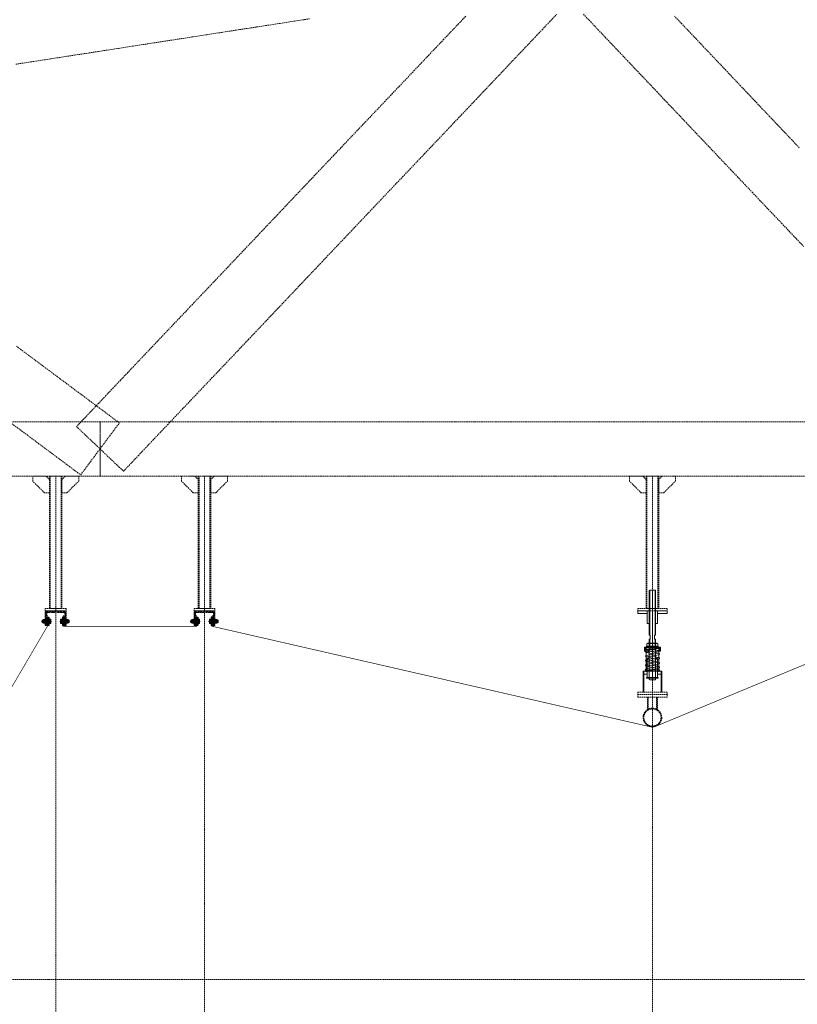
# Model space of a CAD drawing. Header units: millimetres. Extents: x -176817 to 571382, y -58489 to 156123.
# Tile 164 of 256: x 140276 to 143998, y -28065 to -23354. Entities that reach past the tile are written whole.
import ezdxf

# ---------------------------------------------------------------- set-up
doc = ezdxf.new("R2010")
doc.units = ezdxf.units.MM
doc.header["$LTSCALE"] = 0.2
for name, pattern in [('AM_ISO02W050', [7.5, 6, -1.5]), ('AM_ISO02W050x2', [3.75, 3, -0.75]), ('AM_ISO08W050', [18, 12, -1.5, 3, -1.5]), ('AM_ISO08W050x2', [9, 6, -0.75, 1.5, -0.75]), ('HIDDEN', [9.525, 6.35, -3.175])]:
    doc.linetypes.add(name, pattern=pattern)
doc.layers.get('Defpoints').update_dxf_attribs({"lineweight": 13})
for name, color, linetype, lineweight in [('-A Siatka', 30, 'Continuous', 35), ('-AAA Podkład', 252, 'Continuous', 13), ('-AAA Widok', 2, 'Continuous', 30), ('-AAA Wymiar', 1, 'Continuous', 18), ('AM_0N', 7, 'Continuous', 13), ('AM_3N', 6, 'AM_ISO02W050', 13), ('AM_4N', 3, 'Continuous', 13), ('AM_7N', 4, 'AM_ISO08W050', 13), ('AM_8', 1, 'Continuous', 13)]:
    doc.layers.add(name, color=color, linetype=linetype, lineweight=lineweight)
doc.styles.get("Standard").update_dxf_attribs({"font": 'arial.ttf'})
doc.dimstyles.new('STANDARD-100', dxfattribs={"dimscale": 100, "dimtxt": 2, "dimasz": 2, "dimexe": 0, "dimexo": 0, "dimgap": 0.6, "dimtad": 1, "dimdec": 0, "dimzin": 12, "dimdsep": 46, "dimtxsty": 'Standard', "dimcen": 1, "dimclrd": 256, "dimclre": 256, "dimclrt": 2, "dimadec": 0, "dimazin": 0, "dimtfac": 1, "dimtdec": 0, "dimtmove": 0, "dimatfit": 3, "dimfxl": 0, "dimtolj": 1, "dimtzin": 0, "dimarcsym": 0})

# ---------------------------------------------------------------- blocks, each defined once
blk = doc.blocks.new('*U1058')
at = {"layer": 'AM_0N'}
for p, q in [((5.7, -1), (-5.6, -1)), ((-5.6, -1), (-5.6, -1.6)), ((5.7, -1.6), (-5.6, -1.6)), ((-5.6, -1.6), (-2.4, -4.9)), ((-3, -6.3), (-2.4, -5.7)), ((3, -6.3), (-3, -6.3)), ((-3, -20.4), (-3, -6.3)), ((3, -20.4), (-3, -20.4)), ((-2.4, -21), (-3, -20.4)), ((2.4, -4.9), (-2.4, -4.9)), ((-2.4, -5.7), (-2.4, -4.9)), ((-2.4, -21), (2.4, -21)), ((5.7, -1.6), (2.4, -4.9)), ((2.4, -5.7), (2.4, -4.9)), ((3, -6.3), (2.4, -5.7)), ((2.4, -21), (3, -20.4)), ((3, -20.4), (3, -6.3)), ((5.7, -1.6), (5.7, -1))]:
    blk.add_line(p, q, dxfattribs=at)
at = {"layer": 'AM_3N', "linetype": 'AM_ISO02W050x2'}
for p, q in [((-3.4, -1), (0, -5.4)), ((-0.7, -4.4), (-0.7, -1)), ((0.7, -4.4), (-0.7, -4.4)), ((3.4, -1), (0, -5.4)), ((0.7, -4.4), (0.7, -1))]:
    blk.add_line(p, q, dxfattribs=at)
at = {"layer": 'AM_4N'}
for p, q in [((-2.4, -5.7), (-2.4, -6.3)), ((-2.4, -6.3), (-2.4, -21)), ((2.4, -5.7), (2.4, -6.3)), ((2.4, -6.3), (2.4, -21))]:
    blk.add_line(p, q, dxfattribs=at)
at = {"layer": 'AM_7N', "linetype": 'AM_ISO08W050x2'}
blk.add_line((0, 2), (0, -24), dxfattribs=at)
blk = doc.blocks.new('*U1059')
at = {"layer": 'AM_0N'}
for p, q in [((6, -12), (-6, -12)), ((-6, -12), (-6, -13.6)), ((-6, -13.6), (6, -13.6)), ((6, -13.6), (6, -12))]:
    blk.add_line(p, q, dxfattribs=at)
at = {"layer": 'AM_7N', "linetype": 'AM_ISO08W050x2'}
blk.add_line((0, -16.6), (0, -9), dxfattribs=at)
blk = doc.blocks.new('*U1060')
at = {"layer": 'AM_0N'}
for p, q in [((-5.8, -14.4), (-4.4, -13.6)), ((-5.8, -14.4), (-5.8, -18)), ((-5.8, -18), (-4.4, -18.8)), ((4.5, -13.6), (-4.4, -13.6)), ((4.5, -18.8), (-4.4, -18.8)), ((-2.9, -14.4), (-2.9, -18)), ((2.9, -14.4), (2.9, -18)), ((5.8, -14.4), (4.5, -13.6)), ((5.8, -18), (4.5, -18.8)), ((5.8, -14.4), (5.8, -18))]:
    blk.add_line(p, q, dxfattribs=at)
for centre, radius, start, end in [((-4.3, -16.5), 2.55, 55.5615, 115.5615), ((-4.3, -15.9), 2.55, 244.4385, 304.4385), ((0, -23.5), 9.54, 72.383, 107.617), ((0, -8.9), 9.54, 252.383, 287.617), ((4.3, -16.5), 2.55, 64.4385, 124.4385), ((4.3, -15.9), 2.55, 235.5615, 295.5615)]:
    blk.add_arc(centre, radius, start, end, dxfattribs=at)
at = {"layer": 'AM_7N', "linetype": 'AM_ISO08W050x2'}
blk.add_line((0, -10.6), (0, -21.8), dxfattribs=at)
blk = doc.blocks.new('okucie')
at = {"layer": 'AM_8'}
h = blk.add_hatch(dxfattribs=at)
h.set_pattern_fill('ANSI31', color=256, scale=0.5, style=0)
h.set_pattern_definition([(45, (-21727.3335, 85443.8012), (-1.122532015, 1.122532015), [])])
h.paths.add_polyline_path([(-3.5, -5), (-3.5, -3.8), (-6.3, -1), (-20, -1), (-20, -5)])
h.paths.add_polyline_path([(20, -5), (20, -1), (6.3, -1), (3.5, -3.8), (3.5, -5)])
h = blk.add_hatch(dxfattribs=at)
h.set_pattern_fill('ANSI31', color=256, scale=0.5, angle=90, style=0)
h.set_pattern_definition([(135, (-21776.6445, 85446.8), (-1.122532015, -1.122532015), [])])
h.paths.add_polyline_path([(-3.5, -8), (-20, -8), (-20, -12), (-3.5, -12)])
h.paths.add_polyline_path([(20, -8), (3.5, -8), (3.5, -12), (6, -12), (20, -12)])
at = {"layer": '-AAA Widok'}
for p, q in [((-3.5, -3.8, 0), (3.5, -3.8, 0)), ((-3.5, -12, 0), (-3.5, -8)), ((3.5, -12, 0), (3.5, -8))]:
    blk.add_line(p, q, dxfattribs=at)
for points in [[(-20, -5), (20, -5), (20, -1), (-20, -1)], [(-20, -12), (20, -12), (20, -8), (-20, -8)]]:
    blk.add_lwpolyline(points, close=True, dxfattribs=at)
at = {"layer": '-AAA Widok', "elevation": 0}
blk.add_lwpolyline([(-20, -5), (20, -5), (20, -1), (-20, -1)], close=True, dxfattribs=at)
for points in [[(-6.3, -1), (-3.5, -3.8), (-3.5, -5)], [(6.3, -1), (3.5, -3.8), (3.5, -5)]]:
    blk.add_lwpolyline(points, dxfattribs=at)
at = {"layer": '-AAA Wymiar'}
for p, q in [((-20, -8), (-20, -5)), ((20, -8), (20, -5))]:
    blk.add_line(p, q, dxfattribs=at)
at = {"layer": 'AM_0N'}
for name in ['*U1058', '*U1059', '*U1060']:
    blk.add_blockref(name, (0, 0), dxfattribs=at)
blk = doc.blocks.new('*U1065')
at = {"layer": 'AM_0N'}
for p, q in [((-33, 4.1), (-32.1, 5)), ((-33, 4.1), (-33, -4.1)), ((-2.5, 5), (-32.1, 5)), ((-32.1, 5), (-32.1, -5)), ((-2.5, 5), (-2.5, -5)), ((-2.5, 5), (-1.6, 4.6)), ((2, 4.6), (-1.6, 4.6)), ((2, 4.6), (2, 7.7)), ((2.6, 7.7), (2, 7.7)), ((2, -4.6), (2, 4.6)), ((7.6, 9.8), (2.6, 9.8)), ((2.6, 9.8), (2.6, 7.7)), ((2.6, 7.7), (2.6, -7.7)), ((7.6, 4.9), (2.6, 4.9)), ((7.6, 9.8), (8.4, 8.5)), ((8.4, -8.5), (8.4, 8.5)), ((-32.1, -5), (-33, -4.1)), ((-2.5, -5), (-32.1, -5)), ((-2.5, -5), (-1.6, -4.6)), ((2, -4.6), (-1.6, -4.6)), ((2, -7.7), (2, -4.6)), ((2.6, -7.7), (2, -7.7)), ((7.6, -4.9), (2.6, -4.9)), ((2.6, -7.7), (2.6, -9.8)), ((7.6, -9.8), (2.6, -9.8)), ((7.6, -9.8), (8.4, -8.5))]:
    blk.add_line(p, q, dxfattribs=at)
for centre, radius, start, end in [((4.1, 7.4), 4.34, 325.5531, 25.5531), ((-7.8, 0), 16.2, 342.3875, 17.6125), ((4.1, -7.4), 4.34, 334.4469, 34.4469)]:
    blk.add_arc(centre, radius, start, end, dxfattribs=at)
at = {"layer": 'AM_4N'}
for p, q in [((-2.5, 4.1), (-33, 4.1)), ((-2.5, 4.1), (-1.6, 4.6)), ((-2.5, -4.1), (-33, -4.1)), ((-2.5, -4.1), (-1.6, -4.6))]:
    blk.add_line(p, q, dxfattribs=at)
at = {"layer": 'AM_7N', "linetype": 'AM_ISO08W050x2'}
blk.add_line((11.4, 0), (-36, 0), dxfattribs=at)
blk = doc.blocks.new('*U1066')
at = {"layer": 'AM_0N'}
for p, q in [((-20, 10), (-20, -10)), ((-18, 10), (-20, 10)), ((-18, -10), (-18, 10)), ((-20, -10), (-18, -10))]:
    blk.add_line(p, q, dxfattribs=at)
at = {"layer": 'AM_7N', "linetype": 'AM_ISO08W050x2'}
blk.add_line((-15, 0), (-23, 0), dxfattribs=at)
blk = doc.blocks.new('*U1067')
at = {"layer": 'AM_0N'}
for p, q in [((-27.3, 9.2), (-28.4, 7.3)), ((-28.4, -7.3), (-28.4, 7.3)), ((-21.1, 9.2), (-27.3, 9.2)), ((-21.1, 4.6), (-27.3, 4.6)), ((-21.1, 9.2), (-20, 7.3)), ((-20, -7.3), (-20, 7.3)), ((-27.3, -9.2), (-28.4, -7.3)), ((-21.1, -4.6), (-27.3, -4.6)), ((-21.1, -9.2), (-27.3, -9.2)), ((-21.1, -9.2), (-20, -7.3))]:
    blk.add_line(p, q, dxfattribs=at)
for centre, radius, start, end in [((-23.9, 6.9), 4.08, 154.4385, 214.4385), ((-12.7, 0), 15.3, 162.383, 197.617), ((-24.5, 6.9), 4.08, 325.5615, 25.5615), ((-35.7, 0), 15.3, 342.383, 17.617), ((-23.9, -6.9), 4.08, 145.5615, 205.5615), ((-24.5, -6.9), 4.08, 334.4385, 34.4385)]:
    blk.add_arc(centre, radius, start, end, dxfattribs=at)
at = {"layer": 'AM_7N', "linetype": 'AM_ISO08W050x2'}
blk.add_line((-17, 0), (-31.4, 0), dxfattribs=at)
blk = doc.blocks.new('*U1068')
at = {"layer": 'AM_0N'}
for p, q in [((0, 10), (0, -10)), ((2, 10), (0, 10)), ((2, -10), (2, 10)), ((0, -10), (2, -10))]:
    blk.add_line(p, q, dxfattribs=at)
at = {"layer": 'AM_7N', "linetype": 'AM_ISO08W050x2'}
blk.add_line((5, 0), (-3, 0), dxfattribs=at)
blk = doc.blocks.new('Okucie+śruba')
at = {"layer": '-AAA Widok', "color": 42, "xscale": -1, "rotation": 90}
blk.add_blockref('okucie', (-12, 0), dxfattribs=at)
at = {"layer": 'AM_0N', "color": 42}
for name in ['*U1065', '*U1067', '*U1066', '*U1068']:
    blk.add_blockref(name, (0, 0), dxfattribs=at)
blk = doc.blocks.new('Profil rev.B')
at = {"layer": '-A Siatka', "linetype": 'HIDDEN', "const_width": 3, "elevation": 0}
for points in [[(652, 1112.9), (652, 1062.9), (25.1, -5.5), (-30, -5.5)], [(1364, 1112.9), (1364, 1059.1), (727, 1059.1), (727, 1059.1), (727, 1112.9)]]:
    blk.add_lwpolyline(points, dxfattribs=at)
blk.add_lwpolyline([(1439, 1112.9), (1439, 1059.1), (3539.7, 577.6, 0.125183), (3555.4, 578.4), (4714.1, 1058.5), (4714.1, 1112.9)], format="xyb", dxfattribs=at)
at = {"layer": '-AAA Wymiar'}
for p in [(657.5, 1082.9, 0), (1369.5, 1082.9, 0)]:
    blk.add_blockref('Okucie+śruba', p, dxfattribs=at)
at = {"layer": '-AAA Wymiar', "xscale": -1}
for p in [(721.5, 1082.9, 0), (1433.5, 1082.9, 0)]:
    blk.add_blockref('Okucie+śruba', p, dxfattribs=at)
blk = doc.blocks.new('*D893')
at = {"layer": '-AAA Podkład', "linetype": 'HIDDEN', "lineweight": -2, "ltscale": 5, "transparency": 16777216}
for p, q in [((5450, -43856.9), (5450, -46507.2)), ((4244, -44409.3), (4244, -46507.2)), ((5250, -46507.2), (4444, -46507.2))]:
    blk.add_line(p, q, dxfattribs=at)
at = {"layer": '-AAA Podkład', "linetype": 'HIDDEN', "ltscale": 5, "transparency": 16777216}
for points in [[(4444, -46473.9), (4444, -46540.5), (4244, -46507.2)], [(5250, -46473.9), (5250, -46540.5), (5450, -46507.2)]]:
    blk.add_solid(points, dxfattribs=at)
at = {"layer": 'Defpoints', "color": 0, "linetype": 'HIDDEN', "ltscale": 5, "transparency": 16777216}
for p in [(5450, -43856.9, 0), (4244, -44409.3), (4244, -46507.2)]:
    blk.add_point(p, dxfattribs=at)
at = {"layer": '-AAA Podkład', "color": 2, "linetype": 'HIDDEN', "ltscale": 5, "transparency": 16777216, "insert": (4847, -46345.1), "char_height": 200, "attachment_point": 5}
blk.add_mtext('\\A1;1206', dxfattribs=at)
blk = doc.blocks.new('*D894')
at = {"layer": '-AAA Podkład', "linetype": 'HIDDEN', "lineweight": -2, "ltscale": 5, "transparency": 16777216}
for p, q in [((2099.9, -43856.9), (2099.9, -46507.2)), ((4244, -44409.3), (4244, -46507.2)), ((4044, -46507.2), (2299.9, -46507.2))]:
    blk.add_line(p, q, dxfattribs=at)
at = {"layer": '-AAA Podkład', "linetype": 'HIDDEN', "ltscale": 5, "transparency": 16777216}
for points in [[(2299.9, -46473.9), (2299.9, -46540.5), (2099.9, -46507.2)], [(4044, -46473.9), (4044, -46540.5), (4244, -46507.2)]]:
    blk.add_solid(points, dxfattribs=at)
at = {"layer": 'Defpoints', "color": 0, "linetype": 'HIDDEN', "ltscale": 5, "transparency": 16777216}
for p in [(2099.9, -43856.9, 0), (4244, -44409.3), (2099.9, -46507.2)]:
    blk.add_point(p, dxfattribs=at)
at = {"layer": '-AAA Podkład', "color": 2, "linetype": 'HIDDEN', "ltscale": 5, "transparency": 16777216, "insert": (3171.9, -46346.8), "char_height": 200, "attachment_point": 5}
blk.add_mtext('\\A1;2144', dxfattribs=at)
blk = doc.blocks.new('*D895')
at = {"layer": '-AAA Podkład', "linetype": 'HIDDEN', "lineweight": -2, "ltscale": 5, "transparency": 16777216}
for p, q in [((1387.9, -43848.5), (1387.9, -46507.2)), ((2099.9, -43856.9), (2099.9, -46507.2)), ((1899.9, -46507.2), (1587.9, -46507.2))]:
    blk.add_line(p, q, dxfattribs=at)
at = {"layer": '-AAA Podkład', "linetype": 'HIDDEN', "ltscale": 5, "transparency": 16777216}
for points in [[(1587.9, -46473.9), (1587.9, -46540.5), (1387.9, -46507.2)], [(1899.9, -46473.9), (1899.9, -46540.5), (2099.9, -46507.2)]]:
    blk.add_solid(points, dxfattribs=at)
at = {"layer": 'Defpoints', "color": 0, "linetype": 'HIDDEN', "ltscale": 5, "transparency": 16777216}
for p in [(1387.9, -43848.5, 0), (2099.9, -43856.9, 0), (1387.9, -46507.2)]:
    blk.add_point(p, dxfattribs=at)
at = {"layer": '-AAA Podkład', "color": 2, "linetype": 'HIDDEN', "ltscale": 5, "transparency": 16777216, "insert": (1743.9, -46346.8), "char_height": 200, "attachment_point": 5}
blk.add_mtext('\\A1;712', dxfattribs=at)
blk = doc.blocks.new('*U1083')
at = {"layer": 'AM_0N'}
for p, q in [((-28, 230.6), (28, 230.6)), ((-28, 226.6), (-28, 230.6)), ((28, 226.6), (-28, 226.6)), ((28, 230.6), (28, 226.6))]:
    blk.add_line(p, q, dxfattribs=at)
at = {"layer": 'AM_7N', "linetype": 'AM_ISO08W050x2'}
blk.add_line((0, 233.6), (0, 223.6), dxfattribs=at)
blk = doc.blocks.new('*U1084')
at = {"layer": 'AM_0N'}
for p, q in [((33.8, 222.6), (-33, 222.6)), ((29.3, 219.8), (-30.7, 209)), ((-30.7, 201.1), (7.4, 194.3)), ((29.3, 198.2), (-30.7, 187.4)), ((-2.7, 214.1), (-30.3, 215.9)), ((-29.7, 215.9), (30.3, 219.9)), ((-29.3, 201.1), (30.7, 211.9)), ((-29.3, 179.5), (30.7, 190.3)), ((30.7, 198.2), (-7.4, 205.1)), ((30, 219.9), (30.3, 219.9)), ((-30.7, 179.5), (7.4, 172.7)), ((29.3, 176.6), (-30.7, 165.8)), ((-30.7, 157.9), (7.4, 151.1)), ((29.3, 155), (-30.7, 144.2)), ((-29.3, 157.9), (30.7, 168.7)), ((-29.3, 136.3), (30.7, 147.1)), ((30.7, 176.6), (-7.4, 183.5)), ((30.7, 155), (-7.4, 161.9)), ((-33.8, 112), (33, 112)), ((-30.7, 136.3), (7.4, 129.5)), ((29.3, 133.4), (-30.7, 122.6)), ((29.7, 118.7), (-30.3, 114.7)), ((-30, 114.7), (-30.3, 114.7)), ((-29.3, 114.7), (30.7, 125.5)), ((30.7, 133.4), (-7.4, 140.3)), ((2.7, 120.5), (30.3, 118.7))]:
    blk.add_line(p, q, dxfattribs=at)
for centre, start, end in [((-30, 219.9), 138.0181, 273.8226), ((-30, 205.1), 100.2034, 280.2034), ((30, 215.9), 280.2034, 100.2034), ((30, 194.3), 280.2034, 100.2034), ((30, 223.9), 273.8226, 340.5288), ((-30, 183.5), 100.2034, 280.2034), ((-30, 161.9), 100.2034, 280.2034), ((-30, 140.3), 100.2034, 280.2034), ((30, 172.7), 280.2034, 100.2034), ((30, 151.1), 280.2034, 100.2034), ((-30, 118.7), 100.2034, 280.2034), ((-30, 110.7), 93.8226, 160.5288), ((30, 129.5), 280.2034, 100.2034), ((30, 114.7), 318.0181, 93.8226)]:
    blk.add_arc(centre, 4, start, end, dxfattribs=at)
at = {"layer": 'AM_7N', "linetype": 'AM_ISO08W050x2'}
for p, q in [((-30, 109), (-30, 225.6)), ((0, 109), (0, 225.6)), ((30, 109), (30, 225.6))]:
    blk.add_line(p, q, dxfattribs=at)
blk = doc.blocks.new('*U1085')
at = {"layer": 'AM_0N'}
for p, q in [((-28, 82), (28, 82)), ((-28, 78), (-28, 82)), ((28, 78), (-28, 78)), ((28, 82), (28, 78))]:
    blk.add_line(p, q, dxfattribs=at)
at = {"layer": 'AM_7N', "linetype": 'AM_ISO08W050x2'}
blk.add_line((0, 85), (0, 75), dxfattribs=at)
blk = doc.blocks.new('*U1086')
at = {"layer": 'AM_0N'}
for p, q in [((-26.6, 242.6), (-21.4, 245.6)), ((-26.6, 242.6), (-26.6, 233.6)), ((21.3, 245.6), (-21.4, 245.6)), ((-13.3, 242.6), (-13.3, 233.6)), ((13.3, 242.6), (13.3, 233.6)), ((26.6, 242.6), (21.3, 245.6)), ((26.6, 242.6), (26.6, 233.6)), ((-26.6, 233.6), (-21.4, 230.6)), ((21.3, 230.6), (-21.4, 230.6)), ((26.6, 233.6), (21.3, 230.6))]:
    blk.add_line(p, q, dxfattribs=at)
for centre, radius, start, end in [((-19.9, 232.9), 11.7, 55.5615, 115.5615), ((0, 200.7), 43.9, 72.383, 107.617), ((19.9, 232.9), 11.7, 64.4385, 124.4385), ((-19.9, 243.3), 11.7, 244.4385, 304.4385), ((0, 275.4), 43.9, 252.383, 287.617), ((19.9, 243.3), 11.7, 235.5615, 295.5615)]:
    blk.add_arc(centre, radius, start, end, dxfattribs=at)
at = {"layer": 'AM_7N', "linetype": 'AM_ISO08W050x2'}
blk.add_line((0, 248.6), (0, 227.6), dxfattribs=at)
blk = doc.blocks.new('A$C09B41FFC')
at = {"layer": '-AAA Podkład', "color": 7}
for p, q in [((-13, 500), (-13, 284.6)), ((0, 500), (0, 70)), ((13, 500), (13, 284.6)), ((-13, 264.6), (-13, 214.6)), ((13, 264.6), (13, 214.6)), ((-16, 222.6), (-16, 226.6)), ((-15, 222.6), (15, 222.6)), ((-15, 214.6), (15, 214.6)), ((16, 222.6), (16, 226.6)), ((-16.2, 172.6), (-15, 172.6)), ((-15.2, 171.6), (-15, 171.6)), ((15, 172.6), (16.2, 172.6)), ((15, 171.6), (15.2, 171.6)), ((-16.2, 82), (-15, 82)), ((-16.2, 82), (-15, 82)), ((-15.2, 83), (-15, 83)), ((16.2, 82, 0), (15, 82, 0)), ((21.2, 82), (20, 82))]:
    blk.add_line(p, q, dxfattribs=at)
for points in [[(15, 284.6), (15, 498), (13, 500), (-13, 500), (-15, 498), (-15, 284.6)], [(-15, 264.6), (-10.5, 264.6), (-10.5, 284.6), (-15, 284.6)], [(15, 264.6), (10.5, 264.6), (10.5, 284.6), (15, 284.6)], [(-15, 264.6), (-15, 72), (-13, 70), (13, 70), (15, 72), (15, 264.6)], [(-15, 226.6), (-38.1, 226.6), (-38.1, 222.6), (-15, 222.6)], [(-15, 222.6), (-38.1, 222.6), (-38.1, 207.6), (-15, 207.6)], [(15, 226.6), (38.1, 226.6), (38.1, 222.6), (15, 222.6)], [(15, 222.6), (38.1, 222.6), (38.1, 207.6), (15, 207.6)], [(-25, 112), (-41.2, 112), (-41.2, 98), (-25, 98)], [(25, 98), (41.3, 98), (41.3, 112), (25, 112)]]:
    blk.add_lwpolyline(points, dxfattribs=at)
at = {"layer": '-AAA Podkład', "color": 7, "elevation": 0}
for points in [[(-25, 400), (-70, 400), (-70, 388), (-25, 388)], [(25, 388), (70, 388), (70, 400), (25, 400)], [(-44.4, 12), (-44.4, 112), (-41.2, 112), (-41.2, 12)], [(44.5, 12), (44.5, 112), (41.3, 112), (41.3, 12)]]:
    blk.add_lwpolyline(points, dxfattribs=at)
for points in [[(-25, 340), (-25, 400), (-14.2, 400), (-13.2, 399), (-13.2, 341), (-14.2, 340)], [(25, 340), (25, 400), (14.2, 400), (13.2, 399), (13.2, 341), (14.2, 340)]]:
    blk.add_lwpolyline(points, close=True, dxfattribs=at)
at = {"layer": '-AAA Podkład', "color": 7}
for points in [[(-38.1, 207.6), (-35.2, 207.6), (-35.2, 222.6), (-38.1, 222.6)], [(38.1, 207.6), (35.2, 207.6), (35.2, 222.6), (38.1, 222.6)], [(-25, 172.6), (-25, 82), (-16.2, 82), (-15.2, 83), (-15.2, 171.6), (-16.2, 172.6)], [(25, 172.6), (25, 82), (16.2, 82), (15.2, 83), (15.2, 171.6), (16.2, 172.6)]]:
    blk.add_lwpolyline(points, close=True, dxfattribs=at)
blk.add_circle((-30, 118.7), 4, dxfattribs=at)
for points in [[(-25, 112), (-25, 113), (-26, 112)], [(25, 112), (25, 113), (26, 112)]]:
    blk.add_solid(points, dxfattribs=at)
for name in ['*U1086', '*U1084', '*U1083', '*U1085']:
    blk.add_blockref(name, (0, 0), dxfattribs=at)
blk = doc.blocks.new('Podkład rev.B')
at = {"layer": '-AAA Podkład', "linetype": 'HIDDEN', "ltscale": 5}
h = blk.add_hatch(dxfattribs=at)
h.set_pattern_fill('ANSI32', color=256)
h.set_pattern_definition([(45, (-49971.909, -48412.105), (-6.7351921, 6.7351921), []), (45, (-49967.419, -48412.105), (-6.7351921, 6.7351921), [])])
h.paths.add_polyline_path([(1337.9, -43866), (1387.9, -43866), (1387.9, -43867.9, -0.414214), (1382.8, -43873), (1344.9, -43873), (1344.9, -43930.9, -0.414214), (1339.8, -43936), (1337.9, -43936)])
h.paths.add_polyline_path([(1387.9, -43867.9), (1387.9, -43866), (1437.9, -43866), (1437.9, -43936), (1435.9, -43936, -0.414214), (1430.9, -43930.9), (1430.9, -43873), (1392.9, -43873, -0.414214)])
h = blk.add_hatch(dxfattribs=at)
h.set_pattern_fill('ANSI32', color=256)
h.set_pattern_definition([(45, (-49259.909, -48412.105), (-6.7351921, 6.7351921), []), (45, (-49255.419, -48412.105), (-6.7351921, 6.7351921), [])])
h.paths.add_polyline_path([(2049.9, -43866), (2099.9, -43866), (2099.9, -43867.9, -0.414214), (2094.8, -43873), (2056.9, -43873), (2056.9, -43930.9, -0.414214), (2051.8, -43936), (2049.9, -43936)])
h.paths.add_polyline_path([(2099.9, -43867.9), (2099.9, -43866), (2149.9, -43866), (2149.9, -43936), (2147.9, -43936, -0.414214), (2142.9, -43930.9), (2142.9, -43873), (2104.9, -43873, -0.414214)])
for p, q in [((1387.9, -43221, 0), (1387.9, -43854, 0)), ((2099.9, -43221, 0), (2099.9, -43854, 0)), ((4244, -43221, 0), (4244, -43854, 0)), ((4244, -44420.4, 0), (4244, -44166)), ((4219.9, -44338.7, 0), (4219.9, -44278, 0)), ((4223.9, -44336.4, 0), (4223.9, -44278, 0)), ((4264.2, -44336.4, 0), (4264.2, -44278, 0)), ((4268.2, -44338.7, 0), (4268.2, -44278, 0))]:
    blk.add_line(p, q, dxfattribs=at)
at = {"layer": '-AAA Podkład', "linetype": 'HIDDEN', "ltscale": 5, "elevation": 0}
for points in [[(36922.7, -38239.2), (-1301.7, -38239.2), (-1301.7, -45629.3), (36922.7, -45629.3)], [(1357.9, -43301), (1333.9, -43301), (1277.9, -43245), (1277.9, -43221), (1341.9, -43221), (1357.9, -43237)], [(1417.9, -43854), (1357.9, -43854), (1357.9, -43221), (1417.9, -43221)], [(1417.9, -43301), (1441.9, -43301), (1497.9, -43245), (1497.9, -43221), (1433.9, -43221), (1417.9, -43237)], [(2069.9, -43301), (2045.9, -43301), (1989.9, -43245), (1989.9, -43221), (2053.9, -43221), (2069.9, -43237)], [(2129.9, -43854), (2069.9, -43854), (2069.9, -43221), (2129.9, -43221)], [(2129.9, -43301), (2153.9, -43301), (2209.9, -43245), (2209.9, -43221), (2145.9, -43221), (2129.9, -43237)], [(4214, -43301), (4190, -43301), (4134, -43245), (4134, -43221), (4198, -43221), (4214, -43237)], [(4274, -43854), (4214, -43854), (4214, -43221), (4274, -43221)], [(4274, -43301), (4298, -43301), (4354, -43245), (4354, -43221), (4290, -43221), (4274, -43237)], [(1437.9, -43866), (1337.9, -43866), (1337.9, -43854), (1437.9, -43854)], [(2149.9, -43866), (2049.9, -43866), (2049.9, -43854), (2149.9, -43854)], [(4314, -43866), (4174, -43866), (4174, -43854), (4314, -43854)], [(4314, -44254), (4174, -44254), (4174, -44266), (4314, -44266)], [(4314, -44278), (4174, -44278), (4174, -44266), (4314, -44266)]]:
    blk.add_lwpolyline(points, close=True, dxfattribs=at)
at = {"layer": '-AAA Podkład', "linetype": 'HIDDEN', "ltscale": 5}
for points in [[(1196.5, -41250.7), (1266.8, -41239.8), (1337.1, -41229), (1407.4, -41218.1), (1477.7, -41207.2), (1548, -41196.4), (1618.3, -41185.5), (1688.6, -41174.6), (1759, -41163.8), (1829.3, -41152.9), (1899.6, -41142), (1969.9, -41131.2), (2040.2, -41120.3), (2110.5, -41109.4), (2180.8, -41098.6), (2251.1, -41087.7), (2321.5, -41076.8), (2391.8, -41066), (2462.1, -41055.1), (2532.4, -41044.2), (2602.7, -41033.4)], [(3350.8, -41020.1), (3315.7, -41057.2), (3280.5, -41094.3), (3245.4, -41131.3), (3210.2, -41168.4), (3175, -41205.4), (3139.9, -41242.5), (3104.7, -41279.6), (3069.6, -41316.6), (3034.4, -41353.7), (2999.3, -41390.7), (2964.1, -41427.8), (2929, -41464.9), (2893.8, -41501.9), (2858.6, -41539), (2823.5, -41576), (2788.3, -41613.1), (2753.2, -41650.2), (2718, -41687.2), (2682.9, -41724.3), (2647.7, -41761.3), (2612.5, -41798.4), (2577.4, -41835.4), (2542.2, -41872.5), (2507.1, -41909.6), (2471.9, -41946.6), (2436.8, -41983.7), (2401.6, -42020.7), (2366.5, -42057.8), (2331.3, -42094.9), (2296.1, -42131.9), (2261, -42169), (2225.8, -42206), (2190.7, -42243.1), (2155.5, -42280.2), (2120.4, -42317.2), (2085.2, -42354.3), (2050, -42391.3), (2014.9, -42428.4), (1979.7, -42465.5), (1944.6, -42502.5), (1909.4, -42539.6), (1874.3, -42576.6), (1839.1, -42613.7), (1804, -42650.8), (1768.8, -42687.8), (1733.6, -42724.9), (1698.5, -42761.9), (1663.3, -42799), (1628.2, -42836.1), (1593, -42873.1), (1557.9, -42910.2), (1522.7, -42947.2), (1487.5, -42984.3), (1543.8, -43037.6), (1600, -43091), (1656.2, -43144.3), (1712.5, -43197.6), (1747.6, -43160.6), (1782.8, -43123.5), (1817.9, -43086.5), (1853.1, -43049.4), (1888.2, -43012.3), (1923.4, -42975.3), (1958.5, -42938.2), (1993.7, -42901.2), (2028.9, -42864.1), (2064, -42827), (2099.2, -42790), (2134.3, -42752.9), (2169.5, -42715.9), (2204.6, -42678.8), (2239.8, -42641.8), (2275, -42604.7), (2310.1, -42567.6), (2345.3, -42530.6), (2380.4, -42493.5), (2415.6, -42456.5), (2450.7, -42419.4), (2485.9, -42382.3), (2521, -42345.3), (2556.2, -42308.2), (2591.4, -42271.2), (2626.5, -42234.1), (2661.7, -42197), (2696.8, -42160), (2732, -42122.9), (2767.1, -42085.9), (2802.3, -42048.8), (2837.5, -42011.7), (2872.6, -41974.7), (2907.8, -41937.6), (2942.9, -41900.6), (2978.1, -41863.5), (3013.2, -41826.4), (3048.4, -41789.4), (3083.5, -41752.3), (3118.7, -41715.3), (3153.9, -41678.2), (3189, -41641.1), (3224.2, -41604.1), (3259.3, -41567), (3294.5, -41530), (3329.6, -41492.9), (3364.8, -41455.9), (3400, -41418.8), (3435.1, -41381.7), (3470.3, -41344.7), (3505.4, -41307.6), (3540.6, -41270.6), (3575.7, -41233.5), (3610.9, -41196.4), (3646, -41159.4), (3681.2, -41122.3), (3716.4, -41085.3), (3751.5, -41048.2), (3786.7, -41011.1)], [(4946.8, -41650.2), (4911.7, -41613.1), (4876.5, -41576), (4841.4, -41539), (4806.2, -41501.9), (4771, -41464.9), (4735.9, -41427.8), (4700.7, -41390.7), (4665.6, -41353.7), (4630.4, -41316.6), (4595.3, -41279.6), (4560.1, -41242.5), (4525, -41205.4), (4489.8, -41168.4), (4454.6, -41131.3), (4419.5, -41094.3), (4384.3, -41057.2), (4349.2, -41020.1)], [(3913.3, -41011.1), (3948.5, -41048.2), (3983.6, -41085.3), (4018.8, -41122.3), (4054, -41159.4), (4089.1, -41196.4), (4124.3, -41233.5), (4159.4, -41270.6), (4194.6, -41307.6), (4229.7, -41344.7), (4264.9, -41381.7), (4300, -41418.8), (4335.2, -41455.9), (4370.4, -41492.9), (4405.5, -41530), (4440.7, -41567), (4475.8, -41604.1), (4511, -41641.1), (4546.1, -41678.2), (4581.3, -41715.3), (4616.5, -41752.3), (4651.6, -41789.4), (4686.8, -41826.4), (4721.9, -41863.5), (4757.1, -41900.6), (4792.2, -41937.6), (4827.4, -41974.7), (4862.5, -42011.7), (4897.7, -42048.8), (4932.9, -42085.9), (4968, -42122.9)], [(1507.4, -43215.3), (1553.7, -43153.1), (1600, -43091), (1646.3, -43028.8), (1692.6, -42966.7), (1622.3, -42914.3), (1552, -42861.9), (1481.7, -42809.5), (1411.4, -42757.1), (1341, -42704.7), (1270.7, -42652.4), (1200.4, -42600)], [(1155.8, -42953.3), (1226.1, -43005.7), (1296.5, -43058.1), (1366.8, -43110.5), (1437.1, -43162.9), (1507.4, -43215.3)], [(1600, -43221), (1600, -43156), (1600, -43091), (1600, -43026), (1600, -42961), (1529.7, -42961), (1459.4, -42961), (1389.1, -42961), (1318.8, -42961), (1248.4, -42961), (1178.1, -42961)], [(1178.1, -43221), (1248.4, -43221), (1318.8, -43221), (1389.1, -43221), (1459.4, -43221), (1529.7, -43221), (1600, -43221)], [(4975, -42961), (4904.7, -42961), (4834.4, -42961), (4764.1, -42961), (4693.8, -42961), (4623.4, -42961), (4553.1, -42961), (4482.8, -42961), (4412.5, -42961), (4342.2, -42961), (4271.9, -42961), (4201.6, -42961), (4131.3, -42961), (4060.9, -42961), (3990.6, -42961), (3920.3, -42961), (3850, -42961), (3779.7, -42961), (3709.4, -42961), (3639.1, -42961), (3568.8, -42961), (3498.4, -42961), (3428.1, -42961), (3357.8, -42961), (3287.5, -42961), (3217.2, -42961), (3146.9, -42961), (3076.6, -42961), (3006.3, -42961), (2935.9, -42961), (2865.6, -42961), (2795.3, -42961), (2725, -42961), (2654.7, -42961), (2584.4, -42961), (2514.1, -42961), (2443.8, -42961), (2373.4, -42961), (2303.1, -42961), (2232.8, -42961), (2162.5, -42961), (2092.2, -42961), (2021.9, -42961), (1951.6, -42961), (1881.3, -42961), (1810.9, -42961), (1740.6, -42961), (1670.3, -42961), (1600, -42961), (1600, -43026), (1600, -43091), (1600, -43156), (1600, -43221), (1670.3, -43221), (1740.6, -43221), (1810.9, -43221), (1881.3, -43221), (1951.6, -43221), (2021.9, -43221), (2092.2, -43221), (2162.5, -43221), (2232.8, -43221), (2303.1, -43221), (2373.4, -43221), (2443.8, -43221), (2514.1, -43221), (2584.4, -43221), (2654.7, -43221), (2725, -43221), (2795.3, -43221), (2865.6, -43221), (2935.9, -43221), (3006.3, -43221), (3076.6, -43221), (3146.9, -43221), (3217.2, -43221), (3287.5, -43221), (3357.8, -43221), (3428.1, -43221), (3498.4, -43221), (3568.8, -43221), (3639.1, -43221), (3709.4, -43221), (3779.7, -43221), (3850, -43221), (3920.3, -43221), (3990.6, -43221), (4060.9, -43221), (4131.3, -43221), (4201.6, -43221), (4271.9, -43221), (4342.2, -43221), (4412.5, -43221), (4482.8, -43221), (4553.1, -43221), (4623.4, -43221), (4693.8, -43221), (4764.1, -43221), (4834.4, -43221), (4904.7, -43221), (4975, -43221)]]:
    blk.add_lwpolyline(points, dxfattribs=at)
at = {"layer": '-AAA Podkład', "linetype": 'HIDDEN', "ltscale": 5, "elevation": 0}
for points in [[(1361.9, -43854), (1361.9, -43221)], [(1413.9, -43221), (1413.9, -43854)], [(2073.9, -43854), (2073.9, -43221)], [(2125.9, -43221), (2125.9, -43854)], [(4218, -43854), (4218, -43221)], [(4270, -43221), (4270, -43854)]]:
    blk.add_lwpolyline(points, dxfattribs=at)
for points in [[(1337.9, -43866), (1387.9, -43866), (1387.9, -43867.9, -0.414214), (1382.8, -43873), (1344.9, -43873), (1344.9, -43930.9, -0.414214), (1339.8, -43936), (1337.9, -43936)], [(1387.9, -43867.9), (1387.9, -43866), (1437.9, -43866), (1437.9, -43936), (1435.9, -43936, -0.414214), (1430.9, -43930.9), (1430.9, -43873), (1392.9, -43873, -0.414214)], [(2049.9, -43866), (2099.9, -43866), (2099.9, -43867.9, -0.414214), (2094.8, -43873), (2056.9, -43873), (2056.9, -43930.9, -0.414214), (2051.8, -43936), (2049.9, -43936)], [(2099.9, -43867.9), (2099.9, -43866), (2149.9, -43866), (2149.9, -43936), (2147.9, -43936, -0.414214), (2142.9, -43930.9), (2142.9, -43873), (2104.9, -43873, -0.414214)]]:
    blk.add_lwpolyline(points, format="xyb", close=True, dxfattribs=at)
at = {"layer": '-AAA Podkład', "linetype": 'HIDDEN', "ltscale": 5}
for radius in [44.5, 41.2]:
    blk.add_circle((4244, -44376, 0), radius, dxfattribs=at)
blk.add_blockref('A$C09B41FFC', (4244, -44266, 0), dxfattribs=at)
for base, p1, p2, picture, middle in [((1387.9, -46507.2, 0), (2099.9, -43856.9, 0), (1387.9, -43848.5, 0), '*D895', (1743.9, -46346.8, 0)), ((2099.9, -46507.2, 0), (4244, -44409.3, 0), (2099.9, -43856.9, 0), '*D894', (3171.9, -46346.8, 0)), ((4244, -46507.2, 0), (5450, -43856.9, 0), (4244, -44409.3, 0), '*D893', (4847, -46345.1, 0))]:
    dim = blk.add_linear_dim(base=base, p1=p1, p2=p2, dimstyle='STANDARD-100', dxfattribs=at)
    dim.commit()
    dim.dimension.update_dxf_attribs({"geometry": picture, "text_midpoint": middle})

msp = doc.modelspace()

# ---------------------------------------------------------------- block references
at = {"layer": '-AAA Widok'}
msp.add_blockref('Profil rev.B', (139759.1948, -27315.4403, 0), dxfattribs=at)
at = {"layer": '-AAA Wymiar'}
msp.add_blockref('Podkład rev.B', (139060.9118, 17683.4632, 0), dxfattribs=at)

doc.saveas('drawing.dxf')
